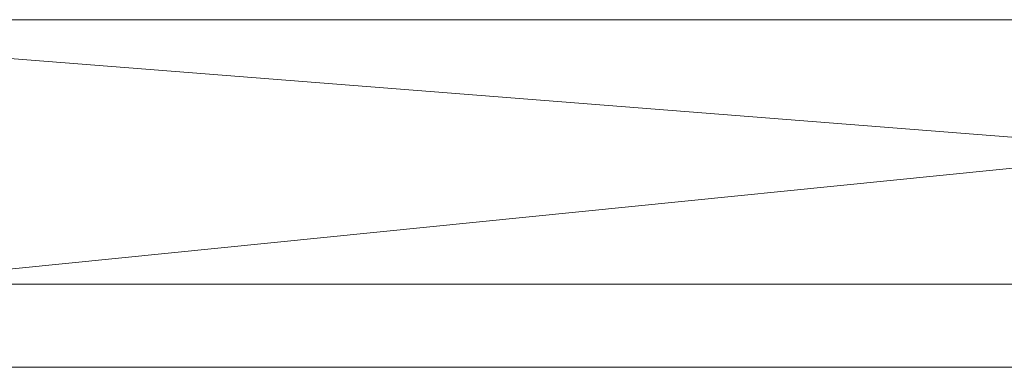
# Model space of a CAD drawing. Header units: millimetres. Extents: x -456 to 444, y -262 to 250.
# Tile 2 of 23: x -231 to -5, y -262 to -183. Entities that reach past the tile are written whole.
import ezdxf

# ---------------------------------------------------------------- set-up
doc = ezdxf.new("R2010")
doc.units = ezdxf.units.MM
doc.layers.add('LUCIDO_1', color=1, linetype='Continuous', lineweight=20, true_color=0xff0000)
doc.layers.add('None', color=7, linetype='Continuous', lineweight=5)

# ---------------------------------------------------------------- blocks, each defined once
blk = doc.blocks.new('Group')
at = {"layer": 'LUCIDO_1', "color": 190, "linetype": 'Continuous', "lineweight": 15, "true_color": 0x6600ff, "transparency": 33554687}
for points in [[(-456, -262, -6), (444, -262, -6), (334.89, -182.52, -6), (334.02, -182.55, -6)], [(-456, -262, -6), (334.02, -182.55, -6), (-345.62, -182.55, -6)], [(425, -243, -25), (-437, -243, -25), (-346.49, -182.52, -25), (-345.62, -182.55, -25)], [(425, -243, -25), (-345.62, -182.55, -25), (334.02, -182.55, -25)], [(334.02, -182.55, -6), (334.02, -182.55, -25), (-345.62, -182.55, -25), (-345.62, -182.55, -6), (334.02, -182.55, -6)], [(425, -243, -25), (444, -262, -6), (-456, -262, -6), (-437, -243, -25), (425, -243, -25)]]:
    blk.add_polyline3d(points, dxfattribs=at)

msp = doc.modelspace()

# ---------------------------------------------------------------- block references
at = {"layer": 'None', "color": 190, "true_color": 0x6600ff, "transparency": 33554687}
msp.add_blockref('Group', (0, 0), dxfattribs=at)

doc.saveas('drawing.dxf')
